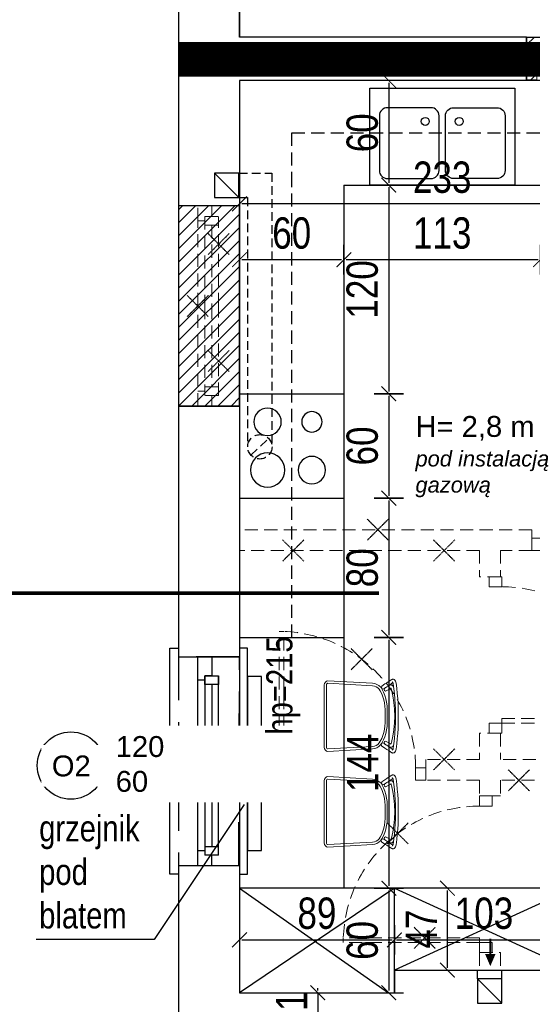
# Model space of a CAD drawing. Header units: millimetres. Extents: x -5941 to 19721, y -9230 to 6433.
# Tile 88 of 204: x 5061 to 5355, y -3737 to -3171. Entities that reach past the tile are written whole.
import ezdxf

# ---------------------------------------------------------------- set-up
doc = ezdxf.new("R2010")
doc.units = ezdxf.units.MM
doc.linetypes.add('DASHED', pattern=[0.75, 0.5, -0.25])
doc.linetypes.add('HIDDEN', pattern=[0.375, 0.25, -0.125])
for name, color, linetype in [('A-KK-ODDYMIANIE', 11, 'Continuous'), ('A_drzwi', 3, 'Continuous'), ('A_hatch', 8, 'Continuous'), ('A_likkwidacja', 8, 'HIDDEN'), ('A_meble', 6, 'Continuous'), ('A_meble kuchnia lazienka', 6, 'Continuous'), ('A_okno', 3, 'Continuous'), ('A_opis pom', 1, 'Continuous'), ('A_SC_MUROWANA_DZIAŁOWA', 42, 'Continuous'), ('A_scianazew', 42, 'Continuous'), ('a_sciany nowe', 2, 'Continuous'), ('A_SUFITY OPIS', 1, 'Continuous'), ('A_wymiary', 55, 'Continuous'), ('IS- GRZEJNIKI', 30, 'Continuous')]:
    doc.layers.add(name, color=color, linetype=linetype)
doc.layers.add('A-wentyl', color=1, linetype='Continuous', lineweight=30)
doc.layers.add('A_WYMIAR_ZEW', color=55, linetype='Continuous', lineweight=15)
doc.layers.add('A_POWIERZCHNIE', color=13, linetype='Continuous', plot=False)
doc.styles.add('ARIAL', font='arial.ttf', dxfattribs={"width": 0.8})
doc.styles.get("Standard").update_dxf_attribs({"font": 'arial.ttf'})
doc.dimstyles.new('100', dxfattribs={"dimscale": 100, "dimtxt": 0.18, "dimasz": 0.013, "dimexe": 0.2, "dimexo": 0, "dimgap": 0.06, "dimtad": 1, "dimdec": 1, "dimrnd": 0.5, "dimzin": 12, "dimdsep": 46, "dimtxsty": 'ARIAL', "dimblk": 'wymiar', "dimcen": 0, "dimdle": 0.2, "dimse1": 1, "dimse2": 1, "dimclrd": 256, "dimclre": 40, "dimclrt": 3, "dimaunit": 1, "dimadec": 0, "dimazin": 0, "dimtfac": 0.4, "dimtdec": 1, "dimtix": 1, "dimtmove": 2, "dimatfit": 3, "dimldrblk": 'wymiar', "dimfxl": 0, "dimtvp": 0.88, "dimtolj": 1, "dimtzin": 12, "dimarcsym": 0})
pattern_1 = [(45, (-147.358, -25.2853), (-3.761808, 3.761808), [])]

# ---------------------------------------------------------------- blocks, each defined once
blk = doc.blocks.new('wymiar')
at = {"color": 0, "ltscale": 100}
blk.add_line((0, -6.5), (0, 6.5), dxfattribs=at)
at = {"color": 0, "ltscale": 100, "const_width": 0.5}
blk.add_lwpolyline([(-3.25, -3.25), (3.25, 3.25)], dxfattribs=at)
blk = doc.blocks.new('*D124')
at = {"layer": 'A_wymiary', "lineweight": -2}
blk.add_line((5418.73, -3276.89), (5188.33, -3276.89), dxfattribs=at)
at = {"layer": 'Defpoints', "color": 0}
for p in [(5187.03, -3242.09), (5420.03, -3257.59), (5187.03, -3276.89)]:
    blk.add_point(p, dxfattribs=at)
at = {"layer": 'A_wymiary', "lineweight": -2, "xscale": 1.3, "yscale": 1.3, "zscale": 1.3, "rotation": 180}
blk.add_blockref('wymiar', (5187.03, -3276.89), dxfattribs=at)
at = {"layer": 'A_wymiary', "lineweight": -2, "xscale": 1.3, "yscale": 1.3, "zscale": 1.3}
blk.add_blockref('wymiar', (5420.03, -3276.89), dxfattribs=at)
at = {"layer": 'A_wymiary', "color": 3, "insert": (5303.53, -3261.69), "char_height": 18, "attachment_point": 5, "style": 'ARIAL'}
blk.add_mtext('\\A1;233', dxfattribs=at)
blk = doc.blocks.new('*D129')
at = {"layer": 'A_wymiary', "lineweight": -2}
for p, q in [((5387.4, -3179.79), (5387.4, -3178.49)), ((5387.4, -3181.09), (5387.4, -3206.09)), ((5387.4, -3207.39), (5387.4, -3208.69))]:
    blk.add_line(p, q, dxfattribs=at)
at = {"layer": 'Defpoints', "color": 0}
for p in [(5269.53, -3181.09), (5269.53, -3206.09), (5387.4, -3206.09)]:
    blk.add_point(p, dxfattribs=at)
at = {"layer": 'A_wymiary', "lineweight": -2, "xscale": 1.3, "yscale": 1.3, "zscale": 1.3}
for p, rotation in [((5387.4, -3181.09), 270), ((5387.4, -3206.09), 90)]:
    blk.add_blockref('wymiar', p, dxfattribs=dict(at, rotation=rotation))
at = {"layer": 'A_wymiary', "color": 3, "insert": (5372.21, -3193.59), "char_height": 18, "attachment_point": 5, "rotation": 90, "style": 'ARIAL'}
blk.add_mtext('\\A1;25', dxfattribs=at)
blk = doc.blocks.new('*D130')
at = {"layer": 'A_wymiary', "lineweight": -2}
blk.add_line((5387.4, -3207.39), (5387.4, -3728.79), dxfattribs=at)
at = {"layer": 'Defpoints', "color": 0}
for p in [(5269.53, -3206.09), (5387.4, -3730.09), (5394.06, -3730.09)]:
    blk.add_point(p, dxfattribs=at)
at = {"layer": 'A_wymiary', "lineweight": -2, "xscale": 1.3, "yscale": 1.3, "zscale": 1.3}
for p, rotation in [((5387.4, -3206.09), 90), ((5387.4, -3730.09), 270)]:
    blk.add_blockref('wymiar', p, dxfattribs=dict(at, rotation=rotation))
at = {"layer": 'A_wymiary', "color": 3, "insert": (5372.21, -3468.09), "char_height": 18, "attachment_point": 5, "rotation": 90, "style": 'ARIAL'}
blk.add_mtext('\\A1;524', dxfattribs=at)
blk = doc.blocks.new('*D131')
at = {"layer": 'A_wymiary', "lineweight": -2}
for p, q in [((5231.96, -3728.79), (5231.96, -3727.49)), ((5231.96, -3730.09), (5231.96, -3751.09)), ((5231.96, -3752.39), (5231.96, -3753.69))]:
    blk.add_line(p, q, dxfattribs=at)
at = {"layer": 'Defpoints', "color": 0}
for p in [(5231.53, -3730.09), (5231.96, -3751.09), (5231.96, -3751.09)]:
    blk.add_point(p, dxfattribs=at)
at = {"layer": 'A_wymiary', "lineweight": -2, "xscale": 1.3, "yscale": 1.3, "zscale": 1.3}
for p, rotation in [((5231.96, -3730.09), 270), ((5231.96, -3751.09), 90)]:
    blk.add_blockref('wymiar', p, dxfattribs=dict(at, rotation=rotation))
at = {"layer": 'A_wymiary', "color": 3, "insert": (5216.92, -3740.59), "char_height": 18, "attachment_point": 5, "rotation": 90, "style": 'ARIAL'}
blk.add_mtext('\\A1;21', dxfattribs=at)
blk = doc.blocks.new('KUCHENKA')
at = {"layer": 'A_meble'}
for p, q in [((0, 0), (0, -60)), ((0, 0), (60, 0)), ((60, 0), (60, -60)), ((0, -60), (60, -60))]:
    blk.add_line(p, q, dxfattribs=at)
for centre, radius in [((16.15, -16.15), 7.87), ((43.85, -16.15), 9.87), ((43.85, -41.6), 7.87), ((16.15, -41.6), 5.87)]:
    blk.add_circle(centre, radius, dxfattribs=at)
blk = doc.blocks.new('krzeslo')
at = {"layer": 'A_meble', "lineweight": 5}
for p, q in [((75182.58, 1589.72), (75184, 1590.65)), ((75184.12, 1590.74), (75184, 1590.65)), ((75184.12, 1590.74), (75184.37, 1590.82)), ((75184.65, 1590.89), (75184.37, 1590.82)), ((75184.65, 1590.89), (75184.95, 1590.8)), ((75184.95, 1590.8), (75185.24, 1590.7)), ((75185.24, 1590.7), (75185.66, 1590.31)), ((75147.69, 1588.56), (75147.54, 1587.72)), ((75147.54, 1587.72), (75147.54, 1554.06)), ((75148.11, 1589.28), (75147.69, 1588.56)), ((75148.75, 1589.76), (75148.11, 1589.28)), ((75148.72, 1587.72), (75148.78, 1588.06)), ((75148.72, 1554.06), (75148.72, 1587.72)), ((75149.51, 1589.93), (75148.75, 1589.76)), ((75148.78, 1588.06), (75148.95, 1588.34)), ((75148.95, 1588.34), (75149.2, 1588.54)), ((75149.2, 1588.54), (75149.51, 1588.6)), ((75173.64, 1588.6), (75149.51, 1589.93)), ((75149.51, 1588.6), (75173.58, 1587.28)), ((75173.58, 1587.28), (75174.58, 1587.11)), ((75174.81, 1588.41), (75173.64, 1588.6)), ((75174.58, 1587.11), (75175.53, 1586.73)), ((75175.93, 1587.99), (75174.81, 1588.41)), ((75175.53, 1586.73), (75176.39, 1586.15)), ((75176.95, 1587.33), (75175.93, 1587.99)), ((75176.39, 1586.15), (75177.14, 1585.4)), ((75177.85, 1586.48), (75176.95, 1587.33)), ((75177.14, 1585.4), (75177.76, 1584.51)), ((75178.64, 1585.46), (75177.85, 1586.48)), ((75178.45, 1587.01), (75180.3, 1588.27)), ((75179.48, 1583.79), (75178.64, 1585.46)), ((75180.17, 1585.95), (75179.71, 1585.57)), ((75180.68, 1586.28), (75180.28, 1586.03)), ((75180.3, 1588.27), (75181.3, 1588.89)), ((75180.68, 1586.28), (75180.75, 1586.33)), ((75180.75, 1586.33), (75181.37, 1586.66)), ((75181.3, 1588.89), (75182.58, 1589.72)), ((75181.37, 1586.66), (75182.12, 1587.07)), ((75181.91, 1586.96), (75182.26, 1587.24)), ((75182.06, 1585.07), (75182.82, 1585.49)), ((75182.12, 1587.07), (75183.1, 1587.62)), ((75182.26, 1587.24), (75183.46, 1588.16)), ((75182.82, 1585.49), (75183.53, 1585.9)), ((75183.1, 1587.62), (75183.63, 1587.72)), ((75183.3, 1586.02), (75183.46, 1585.97)), ((75183.46, 1588.16), (75184.55, 1588.98)), ((75183.46, 1585.97), (75183.5, 1585.93)), ((75183.5, 1585.93), (75183.59, 1585.81)), ((75183.59, 1585.81), (75183.71, 1585.53)), ((75183.9, 1587.64), (75183.63, 1587.72)), ((75183.71, 1585.53), (75183.85, 1585.15)), ((75183.9, 1587.64), (75184.17, 1587.56)), ((75184.17, 1587.56), (75184.59, 1587.22)), ((75184.25, 1589.37), (75184.46, 1589.15)), ((75184.46, 1589.15), (75184.55, 1588.99)), ((75184.55, 1588.99), (75184.67, 1588.68)), ((75184.59, 1587.22), (75184.93, 1586.76)), ((75184.67, 1588.68), (75184.78, 1588.28)), ((75184.78, 1588.28), (75185.11, 1585.67)), ((75184.93, 1586.76), (75184.99, 1586.62)), ((75185.11, 1585.67), (75185.41, 1582.95)), ((75185.66, 1590.31), (75185.94, 1589.83)), ((75185.94, 1589.83), (75186.15, 1589.29)), ((75186.15, 1589.29), (75186.32, 1588.67)), ((75186.32, 1588.67), (75186.67, 1585.9)), ((75186.67, 1585.9), (75186.97, 1583.14)), ((75177.76, 1584.51), (75178.53, 1582.98)), ((75178.53, 1582.98), (75179.16, 1581.37)), ((75179.16, 1581.37), (75179.67, 1579.71)), ((75180.22, 1582.05), (75179.48, 1583.79)), ((75180.8, 1580.23), (75180.22, 1582.05)), ((75180.65, 1584.38), (75181.41, 1584.72)), ((75181.22, 1578.35), (75180.8, 1580.23)), ((75181.41, 1584.72), (75182.06, 1585.07)), ((75183.85, 1585.15), (75184.61, 1581.81)), ((75184.61, 1581.81), (75185.19, 1578.26)), ((75185.41, 1582.95), (75185.64, 1580.19)), ((75185.64, 1580.19), (75185.82, 1577.4)), ((75186.97, 1583.14), (75187.21, 1580.34)), ((75187.21, 1580.34), (75187.39, 1577.5)), ((75179.67, 1579.71), (75180.04, 1578)), ((75180.04, 1578), (75180.28, 1576.26)), ((75180.28, 1576.26), (75180.37, 1574.51)), ((75181.47, 1576.44), (75181.22, 1578.35)), ((75181.55, 1574.51), (75181.47, 1576.44)), ((75185.19, 1578.26), (75185.53, 1574.61)), ((75185.82, 1577.4), (75185.92, 1574.59)), ((75187.39, 1577.5), (75187.5, 1574.64)), ((75180.37, 1574.51), (75180.37, 1567.27)), ((75181.55, 1567.27), (75181.55, 1574.51)), ((75185.53, 1574.61), (75185.62, 1570.89)), ((75185.53, 1567.17), (75185.62, 1570.89)), ((75185.92, 1574.59), (75185.96, 1571.77)), ((75185.92, 1567.18), (75185.96, 1570.01)), ((75185.96, 1571.77), (75185.96, 1570.01)), ((75187.5, 1574.64), (75187.53, 1571.78)), ((75187.5, 1567.13), (75187.53, 1570)), ((75187.53, 1571.78), (75187.53, 1570)), ((75180.28, 1565.51), (75180.04, 1563.77)), ((75180.37, 1567.27), (75180.28, 1565.51)), ((75181.22, 1563.42), (75181.47, 1565.34)), ((75181.47, 1565.34), (75181.55, 1567.27)), ((75185.19, 1563.51), (75185.53, 1567.17)), ((75185.64, 1561.58), (75185.82, 1564.37)), ((75185.82, 1564.37), (75185.92, 1567.18)), ((75187.21, 1561.44), (75187.39, 1564.27)), ((75187.39, 1564.27), (75187.5, 1567.13)), ((75178.53, 1558.8), (75177.76, 1557.27)), ((75179.16, 1560.4), (75178.53, 1558.8)), ((75179.67, 1562.07), (75179.16, 1560.4)), ((75179.48, 1557.98), (75180.22, 1559.73)), ((75180.04, 1563.77), (75179.67, 1562.07)), ((75180.22, 1559.73), (75180.8, 1561.55)), ((75180.8, 1561.55), (75181.22, 1563.42)), ((75183.85, 1556.62), (75184.61, 1559.97)), ((75184.61, 1559.97), (75185.19, 1563.51)), ((75185.11, 1556.11), (75185.41, 1558.83)), ((75185.41, 1558.83), (75185.64, 1561.58)), ((75186.97, 1558.63), (75187.21, 1561.44)), ((75147.54, 1554.06), (75147.69, 1553.21)), ((75148.78, 1553.72), (75148.72, 1554.06)), ((75148.95, 1553.43), (75148.78, 1553.72)), ((75149.2, 1553.24), (75148.95, 1553.43)), ((75173.58, 1554.5), (75149.51, 1553.17)), ((75174.58, 1554.66), (75173.58, 1554.5)), ((75175.53, 1555.04), (75174.58, 1554.66)), ((75174.81, 1553.36), (75175.93, 1553.79)), ((75176.39, 1555.62), (75175.53, 1555.04)), ((75175.93, 1553.79), (75176.95, 1554.44)), ((75177.14, 1556.38), (75176.39, 1555.62)), ((75176.95, 1554.44), (75178.25, 1555.39)), ((75177.76, 1557.27), (75177.14, 1556.38)), ((75179.48, 1557.98), (75178.25, 1555.39)), ((75178.64, 1554.63), (75180.3, 1553.51)), ((75180.17, 1555.82), (75179.74, 1556.2)), ((75180.68, 1555.49), (75180.28, 1555.74)), ((75180.3, 1553.51), (75181.3, 1552.88)), ((75180.65, 1557.39), (75181.41, 1557.06)), ((75180.68, 1555.49), (75180.75, 1555.45)), ((75180.75, 1555.45), (75181.37, 1555.12)), ((75181.37, 1555.12), (75182.12, 1554.7)), ((75181.41, 1557.06), (75182.06, 1556.71)), ((75181.91, 1554.82), (75182.26, 1554.54)), ((75182.06, 1556.71), (75182.82, 1556.29)), ((75182.12, 1554.7), (75183.1, 1554.15)), ((75182.26, 1554.54), (75183.46, 1553.61)), ((75182.82, 1556.29), (75183.53, 1555.88)), ((75183.1, 1554.15), (75183.63, 1554.05)), ((75183.3, 1555.75), (75183.46, 1555.81)), ((75183.46, 1555.81), (75183.5, 1555.84)), ((75183.46, 1553.61), (75184.55, 1552.79)), ((75183.5, 1555.84), (75183.59, 1555.97)), ((75183.59, 1555.97), (75183.71, 1556.24)), ((75183.9, 1554.13), (75183.63, 1554.05)), ((75183.71, 1556.24), (75183.85, 1556.62)), ((75183.9, 1554.13), (75184.17, 1554.22)), ((75184.17, 1554.22), (75184.59, 1554.55)), ((75184.59, 1554.55), (75184.93, 1555.01)), ((75184.67, 1553.1), (75184.78, 1553.49)), ((75184.78, 1553.49), (75185.11, 1556.11)), ((75184.93, 1555.01), (75184.99, 1555.16)), ((75186.32, 1553.11), (75186.67, 1555.87)), ((75186.67, 1555.87), (75186.97, 1558.63)), ((75147.69, 1553.21), (75148.11, 1552.49)), ((75148.11, 1552.49), (75148.75, 1552.01)), ((75148.75, 1552.01), (75149.51, 1551.84)), ((75149.51, 1553.17), (75149.2, 1553.24)), ((75149.51, 1551.84), (75173.64, 1553.17)), ((75173.64, 1553.17), (75174.81, 1553.36)), ((75181.3, 1552.88), (75182.58, 1552.05)), ((75182.58, 1552.05), (75184, 1551.12)), ((75184.12, 1551.03), (75184, 1551.12)), ((75184.12, 1551.03), (75184.37, 1550.95)), ((75184.25, 1552.41), (75184.46, 1552.62)), ((75184.65, 1550.89), (75184.37, 1550.95)), ((75184.46, 1552.62), (75184.55, 1552.78)), ((75184.55, 1552.78), (75184.67, 1553.1)), ((75184.65, 1550.89), (75184.98, 1550.98)), ((75185.24, 1551.08), (75184.98, 1550.98)), ((75185.24, 1551.08), (75185.66, 1551.47)), ((75185.66, 1551.47), (75185.94, 1551.95)), ((75185.94, 1551.95), (75186.15, 1552.49)), ((75186.15, 1552.49), (75186.32, 1553.11))]:
    blk.add_line(p, q, dxfattribs=at)
for points in [[(75178.45, 1587.01), (75178.28, 1586.07), (75178.87, 1585.39), (75179.71, 1585.57)], [(75180.28, 1586.03), (75179.86, 1585.43), (75180.03, 1584.69), (75180.65, 1584.38)], [(75179.74, 1556.2), (75178.9, 1556.27), (75178.38, 1555.53), (75178.64, 1554.63)], [(75180.65, 1557.39), (75180.03, 1557.08), (75179.86, 1556.35), (75180.28, 1555.74)]]:
    blk.add_lwpolyline(points, dxfattribs=at)
blk = doc.blocks.new('*D142')
at = {"layer": 'A_wymiary', "lineweight": -2}
blk.add_line((5188.33, -3308.94), (5245.73, -3308.94), dxfattribs=at)
at = {"layer": 'Defpoints', "color": 0}
for p in [(5247.03, -3308.94), (5187.03, -3314.87), (5247.03, -3314.87)]:
    blk.add_point(p, dxfattribs=at)
at = {"layer": 'A_wymiary', "lineweight": -2, "xscale": 1.3, "yscale": 1.3, "zscale": 1.3, "rotation": 180}
blk.add_blockref('wymiar', (5187.03, -3308.94), dxfattribs=at)
at = {"layer": 'A_wymiary', "lineweight": -2, "xscale": 1.3, "yscale": 1.3, "zscale": 1.3}
blk.add_blockref('wymiar', (5247.03, -3308.94), dxfattribs=at)
at = {"layer": 'A_wymiary', "color": 3, "insert": (5217.03, -3293.75), "char_height": 18, "attachment_point": 5, "style": 'ARIAL'}
blk.add_mtext('\\A1;60', dxfattribs=at)
blk = doc.blocks.new('*D143')
at = {"layer": 'A_wymiary', "lineweight": -2}
blk.add_line((5248.33, -3308.94), (5358.73, -3308.94), dxfattribs=at)
at = {"layer": 'Defpoints', "color": 0}
for p in [(5360.03, -3308.94), (5247.03, -3314.87), (5360.03, -3339.3)]:
    blk.add_point(p, dxfattribs=at)
at = {"layer": 'A_wymiary', "lineweight": -2, "xscale": 1.3, "yscale": 1.3, "zscale": 1.3, "rotation": 180}
blk.add_blockref('wymiar', (5247.03, -3308.94), dxfattribs=at)
at = {"layer": 'A_wymiary', "lineweight": -2, "xscale": 1.3, "yscale": 1.3, "zscale": 1.3}
blk.add_blockref('wymiar', (5360.03, -3308.94), dxfattribs=at)
at = {"layer": 'A_wymiary', "color": 3, "insert": (5303.53, -3293.75), "char_height": 18, "attachment_point": 5, "style": 'ARIAL'}
blk.add_mtext('\\A1;113', dxfattribs=at)
blk = doc.blocks.new('*D145')
at = {"layer": 'A_wymiary', "lineweight": -2}
blk.add_line((5272.83, -3207.39), (5272.83, -3264.79), dxfattribs=at)
at = {"layer": 'Defpoints', "color": 0}
for p in [(5251.51, -3206.09), (5251.51, -3266.09), (5272.83, -3266.09)]:
    blk.add_point(p, dxfattribs=at)
at = {"layer": 'A_wymiary', "lineweight": -2, "xscale": 1.3, "yscale": 1.3, "zscale": 1.3}
for p, rotation in [((5272.83, -3206.09), 90), ((5272.83, -3266.09), 270)]:
    blk.add_blockref('wymiar', p, dxfattribs=dict(at, rotation=rotation))
at = {"layer": 'A_wymiary', "color": 3, "insert": (5257.64, -3236.09), "char_height": 18, "attachment_point": 5, "rotation": 90, "style": 'ARIAL'}
blk.add_mtext('\\A1;60', dxfattribs=at)
blk = doc.blocks.new('*D146')
at = {"layer": 'A_wymiary', "lineweight": -2}
blk.add_line((5272.83, -3267.39), (5272.83, -3384.68), dxfattribs=at)
at = {"layer": 'Defpoints', "color": 0}
for p in [(5251.51, -3266.09), (5233.21, -3385.98), (5272.83, -3385.98)]:
    blk.add_point(p, dxfattribs=at)
at = {"layer": 'A_wymiary', "lineweight": -2, "xscale": 1.3, "yscale": 1.3, "zscale": 1.3}
for p, rotation in [((5272.83, -3266.09), 90), ((5272.83, -3385.98), 270)]:
    blk.add_blockref('wymiar', p, dxfattribs=dict(at, rotation=rotation))
at = {"layer": 'A_wymiary', "color": 3, "insert": (5257.64, -3326.04), "char_height": 18, "attachment_point": 5, "rotation": 90, "style": 'ARIAL'}
blk.add_mtext('\\A1;120', dxfattribs=at)
blk = doc.blocks.new('*D147')
at = {"layer": 'A_wymiary', "lineweight": -2}
blk.add_line((5272.83, -3387.28), (5272.83, -3444.68), dxfattribs=at)
at = {"layer": 'Defpoints', "color": 0}
for p in [(5233.21, -3385.98), (5231.59, -3445.98), (5272.83, -3445.98)]:
    blk.add_point(p, dxfattribs=at)
at = {"layer": 'A_wymiary', "lineweight": -2, "xscale": 1.3, "yscale": 1.3, "zscale": 1.3}
for p, rotation in [((5272.83, -3385.98), 90), ((5272.83, -3445.98), 270)]:
    blk.add_blockref('wymiar', p, dxfattribs=dict(at, rotation=rotation))
at = {"layer": 'A_wymiary', "color": 3, "insert": (5257.64, -3415.98), "char_height": 18, "attachment_point": 5, "rotation": 90, "style": 'ARIAL'}
blk.add_mtext('\\A1;60', dxfattribs=at)
blk = doc.blocks.new('*D148')
at = {"layer": 'A_wymiary', "lineweight": -2}
blk.add_line((5272.83, -3447.28), (5272.83, -3524.69), dxfattribs=at)
at = {"layer": 'Defpoints', "color": 0}
for p in [(5231.59, -3445.98), (5247.03, -3525.99), (5272.83, -3525.99)]:
    blk.add_point(p, dxfattribs=at)
at = {"layer": 'A_wymiary', "lineweight": -2, "xscale": 1.3, "yscale": 1.3, "zscale": 1.3}
for p, rotation in [((5272.83, -3445.98), 90), ((5272.83, -3525.99), 270)]:
    blk.add_blockref('wymiar', p, dxfattribs=dict(at, rotation=rotation))
at = {"layer": 'A_wymiary', "color": 3, "insert": (5257.64, -3485.98), "char_height": 18, "attachment_point": 5, "rotation": 90, "style": 'ARIAL'}
blk.add_mtext('\\A1;80', dxfattribs=at)
blk = doc.blocks.new('*D149')
at = {"layer": 'A_wymiary', "lineweight": -2}
blk.add_line((5272.83, -3527.29), (5272.83, -3668.79), dxfattribs=at)
at = {"layer": 'Defpoints', "color": 0}
for p in [(5247.03, -3525.99), (5219.38, -3670.09), (5272.83, -3670.09)]:
    blk.add_point(p, dxfattribs=at)
at = {"layer": 'A_wymiary', "lineweight": -2, "xscale": 1.3, "yscale": 1.3, "zscale": 1.3}
for p, rotation in [((5272.83, -3525.99), 90), ((5272.83, -3670.09), 270)]:
    blk.add_blockref('wymiar', p, dxfattribs=dict(at, rotation=rotation))
at = {"layer": 'A_wymiary', "color": 3, "insert": (5257.8, -3598.04), "char_height": 18, "attachment_point": 5, "rotation": 90, "style": 'ARIAL'}
blk.add_mtext('\\A1;144', dxfattribs=at)
blk = doc.blocks.new('*D150')
at = {"layer": 'A_wymiary', "lineweight": -2}
blk.add_line((5272.83, -3671.39), (5272.83, -3728.79), dxfattribs=at)
at = {"layer": 'Defpoints', "color": 0}
for p in [(5219.38, -3670.09), (5240.41, -3730.09), (5272.83, -3730.09)]:
    blk.add_point(p, dxfattribs=at)
at = {"layer": 'A_wymiary', "lineweight": -2, "xscale": 1.3, "yscale": 1.3, "zscale": 1.3}
for p, rotation in [((5272.83, -3670.09), 90), ((5272.83, -3730.09), 270)]:
    blk.add_blockref('wymiar', p, dxfattribs=dict(at, rotation=rotation))
at = {"layer": 'A_wymiary', "color": 3, "insert": (5257.64, -3700.09), "char_height": 18, "attachment_point": 5, "rotation": 90, "style": 'ARIAL'}
blk.add_mtext('\\A1;60', dxfattribs=at)
blk = doc.blocks.new('*D151')
at = {"layer": 'A_wymiary', "lineweight": -2}
blk.add_line((5306.53, -3715.79), (5306.53, -3671.39), dxfattribs=at)
at = {"layer": 'Defpoints', "color": 0}
for p in [(5289.47, -3670.09), (5306.53, -3670.09), (5294.02, -3717.09)]:
    blk.add_point(p, dxfattribs=at)
at = {"layer": 'A_wymiary', "lineweight": -2, "xscale": 1.3, "yscale": 1.3, "zscale": 1.3}
for p, rotation in [((5306.53, -3670.09), 90), ((5306.53, -3717.09), 270)]:
    blk.add_blockref('wymiar', p, dxfattribs=dict(at, rotation=rotation))
at = {"layer": 'A_wymiary', "color": 3, "insert": (5291.53, -3693.59), "char_height": 18, "attachment_point": 5, "rotation": 90, "style": 'ARIAL'}
blk.add_mtext('\\A1;47', dxfattribs=at)
blk = doc.blocks.new('*D152')
at = {"layer": 'A_wymiary', "lineweight": -2}
blk.add_line((5188.33, -3699.75), (5274.73, -3699.75), dxfattribs=at)
at = {"layer": 'Defpoints', "color": 0}
for p in [(5187.03, -3684.74), (5276.03, -3684.74), (5276.03, -3699.75)]:
    blk.add_point(p, dxfattribs=at)
at = {"layer": 'A_wymiary', "lineweight": -2, "xscale": 1.3, "yscale": 1.3, "zscale": 1.3, "rotation": 180}
blk.add_blockref('wymiar', (5187.03, -3699.75), dxfattribs=at)
at = {"layer": 'A_wymiary', "lineweight": -2, "xscale": 1.3, "yscale": 1.3, "zscale": 1.3}
blk.add_blockref('wymiar', (5276.03, -3699.75), dxfattribs=at)
at = {"layer": 'A_wymiary', "color": 3, "insert": (5231.53, -3684.56), "char_height": 18, "attachment_point": 5, "style": 'ARIAL'}
blk.add_mtext('\\A1;89', dxfattribs=at)
blk = doc.blocks.new('*D153')
at = {"layer": 'A_wymiary', "lineweight": -2}
blk.add_line((5277.33, -3699.75), (5377.73, -3699.75), dxfattribs=at)
at = {"layer": 'Defpoints', "color": 0}
for p in [(5276.03, -3684.74), (5379.03, -3685.21), (5379.03, -3699.75)]:
    blk.add_point(p, dxfattribs=at)
at = {"layer": 'A_wymiary', "lineweight": -2, "xscale": 1.3, "yscale": 1.3, "zscale": 1.3, "rotation": 180}
blk.add_blockref('wymiar', (5276.03, -3699.75), dxfattribs=at)
at = {"layer": 'A_wymiary', "lineweight": -2, "xscale": 1.3, "yscale": 1.3, "zscale": 1.3}
blk.add_blockref('wymiar', (5379.03, -3699.75), dxfattribs=at)
at = {"layer": 'A_wymiary', "color": 3, "insert": (5327.53, -3684.56), "char_height": 18, "attachment_point": 5, "style": 'ARIAL'}
blk.add_mtext('\\A1;103', dxfattribs=at)
blk = doc.blocks.new('*D207')
at = {"layer": 'A_WYMIAR_ZEW', "lineweight": -2}
blk.add_line((4820.26, -3096.39), (4820.26, -3535.79), dxfattribs=at)
at = {"layer": 'Defpoints', "color": 0}
for p in [(5171.03, -3095.09), (4820.26, -3537.09), (5171.03, -3537.09)]:
    blk.add_point(p, dxfattribs=at)
at = {"layer": 'A_WYMIAR_ZEW', "lineweight": -2, "xscale": 1.3, "yscale": 1.3, "zscale": 1.3}
for p, rotation in [((4820.26, -3095.09), 90), ((4820.26, -3537.09), 270)]:
    blk.add_blockref('wymiar', p, dxfattribs=dict(at, rotation=rotation))
at = {"layer": 'A_WYMIAR_ZEW', "color": 3, "insert": (4805.23, -3316.09), "char_height": 18, "attachment_point": 5, "rotation": 90, "style": 'ARIAL'}
blk.add_mtext('\\A1;442', dxfattribs=at)
blk = doc.blocks.new('*D208')
at = {"layer": 'A_WYMIAR_ZEW', "lineweight": -2}
blk.add_line((4820.26, -3538.39), (4820.26, -3655.79), dxfattribs=at)
at = {"layer": 'Defpoints', "color": 0}
for p in [(5171.03, -3537.09), (4820.26, -3657.09), (5171.03, -3657.09)]:
    blk.add_point(p, dxfattribs=at)
at = {"layer": 'A_WYMIAR_ZEW', "lineweight": -2, "xscale": 1.3, "yscale": 1.3, "zscale": 1.3}
for p, rotation in [((4820.26, -3537.09), 90), ((4820.26, -3657.09), 270)]:
    blk.add_blockref('wymiar', p, dxfattribs=dict(at, rotation=rotation))
at = {"layer": 'A_WYMIAR_ZEW', "color": 3, "insert": (4805.07, -3597.09), "char_height": 18, "attachment_point": 5, "rotation": 90, "style": 'ARIAL'}
blk.add_mtext('\\A1;120', dxfattribs=at)
blk = doc.blocks.new('*D209')
at = {"layer": 'A_WYMIAR_ZEW', "lineweight": -2}
blk.add_line((4820.26, -3658.39), (4820.26, -3820.79), dxfattribs=at)
at = {"layer": 'Defpoints', "color": 0}
for p in [(5171.03, -3657.09), (4820.26, -3822.09), (5171.03, -3822.09)]:
    blk.add_point(p, dxfattribs=at)
at = {"layer": 'A_WYMIAR_ZEW', "lineweight": -2, "xscale": 1.3, "yscale": 1.3, "zscale": 1.3}
for p, rotation in [((4820.26, -3657.09), 90), ((4820.26, -3822.09), 270)]:
    blk.add_blockref('wymiar', p, dxfattribs=dict(at, rotation=rotation))
at = {"layer": 'A_WYMIAR_ZEW', "color": 3, "insert": (4805.07, -3739.59), "char_height": 18, "attachment_point": 5, "rotation": 90, "style": 'ARIAL'}
blk.add_mtext('\\A1;165', dxfattribs=at)
blk = doc.blocks.new('*D215')
at = {"layer": 'A_WYMIAR_ZEW', "lineweight": -2}
blk.add_line((4776.74, -4077.79), (4776.74, -3182.39), dxfattribs=at)
at = {"layer": 'Defpoints', "color": 0}
for p in [(4776.74, -3181.09), (5187.03, -3181.09), (5210.66, -4079.09)]:
    blk.add_point(p, dxfattribs=at)
at = {"layer": 'A_WYMIAR_ZEW', "lineweight": -2, "xscale": 1.3, "yscale": 1.3, "zscale": 1.3}
for p, rotation in [((4776.74, -3181.09), 90), ((4776.74, -4079.09), 270)]:
    blk.add_blockref('wymiar', p, dxfattribs=dict(at, rotation=rotation))
at = {"layer": 'A_WYMIAR_ZEW', "color": 3, "insert": (4761.55, -3630.09), "char_height": 18, "attachment_point": 5, "rotation": 90, "style": 'ARIAL'}
blk.add_mtext('\\A1;898', dxfattribs=at)
blk = doc.blocks.new('*D216')
at = {"layer": 'A_WYMIAR_ZEW', "lineweight": -2}
blk.add_line((4776.74, -3179.79), (4776.74, -2552.39), dxfattribs=at)
at = {"layer": 'Defpoints', "color": 0}
for p in [(4776.74, -2551.09), (5219.53, -2551.09), (5187.03, -3181.09)]:
    blk.add_point(p, dxfattribs=at)
at = {"layer": 'A_WYMIAR_ZEW', "lineweight": -2, "xscale": 1.3, "yscale": 1.3, "zscale": 1.3}
for p, rotation in [((4776.74, -2551.09), 90), ((4776.74, -3181.09), 270)]:
    blk.add_blockref('wymiar', p, dxfattribs=dict(at, rotation=rotation))
at = {"layer": 'A_WYMIAR_ZEW', "color": 3, "insert": (4761.54, -2866.09), "char_height": 18, "attachment_point": 5, "rotation": 90, "style": 'ARIAL'}
blk.add_mtext('\\A1;630', dxfattribs=at)
blk = doc.blocks.new('*D217')
at = {"layer": 'A_WYMIAR_ZEW', "lineweight": -2}
blk.add_line((4725.66, -2552.39), (4725.66, -4199.79), dxfattribs=at)
at = {"layer": 'Defpoints', "color": 0}
for p in [(5152.03, -2551.09), (4725.66, -4201.09), (5152.03, -4201.09)]:
    blk.add_point(p, dxfattribs=at)
at = {"layer": 'A_WYMIAR_ZEW', "lineweight": -2, "xscale": 1.3, "yscale": 1.3, "zscale": 1.3}
for p, rotation in [((4725.66, -2551.09), 90), ((4725.66, -4201.09), 270)]:
    blk.add_blockref('wymiar', p, dxfattribs=dict(at, rotation=rotation))
at = {"layer": 'A_WYMIAR_ZEW', "color": 3, "insert": (4710.47, -3376.09), "char_height": 18, "attachment_point": 5, "rotation": 90, "style": 'ARIAL'}
blk.add_mtext('\\A1;1650', dxfattribs=at)

msp = doc.modelspace()

# ---------------------------------------------------------------- hatches: boundary and pattern name
at = {"layer": 'A_hatch'}
h = msp.add_hatch(dxfattribs=at)
h.set_pattern_fill('COMMON_BRICK', color=256, scale=2)
h.set_pattern_definition(pattern_1)
h.paths.add_polyline_path([(5187.033, -3954.089), (5187.033, -3942.089), (5277.033, -3942.089), (5277.033, -3867.089), (5469.032, -3867.089), (5469.032, -3879.089), (5289.033, -3879.089), (5289.033, -3954.089)])
h.paths.add_polyline_path([(5420.032, -3206.085), (5420.032, -3443.085), (5469.032, -3443.085), (5469.032, -3506.085), (5481.032, -3506.085), (5481.032, -3443.085), (5496.032, -3443.085), (5496.032, -3431.085), (5432.032, -3431.085), (5432.032, -3309.085), (5432.032, -3206.085)])
h.paths.add_polyline_path([(5352.032, -3181.085), (5352.032, -3206.085), (5442.032, -3206.085), (5442.032, -3181.085)])
h.paths.add_polyline_path([(5596.032, -3443.085), (5596.032, -3431.085), (5632.032, -3431.085), (5632.032, -3443.085)])
h = msp.add_hatch(dxfattribs=at)
h.set_pattern_fill('COMMON_BRICK', color=256, scale=2)
h.set_pattern_definition(pattern_1)
h.paths.add_polyline_path([(5152.032, -3278.082), (5152.032, -3393.082), (5187.032, -3393.083), (5187.032, -3384.585), (5187.032, -3335.585), (5187.031, -3286.582), (5187.031, -3278.082)])

# ---------------------------------------------------------------- linework, layer by layer
at = {"linetype": 'DASHED', "ltscale": 50}
msp.add_lwpolyline([(5187.032, -3537.085), (5152.032, -3537.085), (5152.032, -3657.089), (5186.606, -3657.089)], close=True, dxfattribs=at)
at = {"layer": 'A-KK-ODDYMIANIE', "const_width": 20}
msp.add_lwpolyline([(6152.032, -3193.87), (5152.032, -3193.87)], dxfattribs=at)
at = {"layer": 'A-wentyl', "linetype": 'DASHED', "ltscale": 10}
msp.add_line((5193.583, -3421.25), (5203.838, -3411.719), dxfattribs=at)
at = {"layer": 'A-wentyl'}
for p, q in [((5323.765, -3722.144), (5323.765, -3717.085)), ((5337.765, -3722.144), (5337.765, -3717.085))]:
    msp.add_line(p, q, dxfattribs=at)
at = {"layer": 'A-wentyl', "linetype": 'DASHED', "ltscale": 10}
for points in [[(5186.675, -3259.206), (5205.675, -3259.206), (5205.675, -3416.538)], [(5186.675, -3273.206), (5191.675, -3273.206), (5191.675, -3416.538)]]:
    msp.add_lwpolyline(points, dxfattribs=at)
at = {"layer": 'A-wentyl', "const_width": 1}
msp.add_lwpolyline([(5331.163, -3698.979), (5331.163, -3707.888)], dxfattribs=at)
at = {"layer": 'A-wentyl'}
msp.add_lwpolyline([(5331.163, -3707.888, 6, 0, 0), (5331.163, -3714.888, 0, 0, 0)], format="xyseb", dxfattribs=at)
at = {"layer": 'A-wentyl', "linetype": 'DASHED', "ltscale": 10}
msp.add_circle((5198.71, -3416.485), 7, dxfattribs=at)
at = {"layer": 'A_drzwi'}
msp.add_line((5109.466, -3599.587), (5209.979, -3599.587), dxfattribs=at)
msp.add_circle((5090.12, -3599.587), 19.347, dxfattribs=at)
at = {"layer": 'A_likkwidacja', "linetype": 'DASHED', "lineweight": 5, "ltscale": 15}
for p, q in [((5163.032, -3286.586, 0), (5163.032, -3278.086, 0)), ((5171.032, -3278.086, 0), (5171.032, -3284.086, 0)), ((5167.032, -3286.586, 0), (5163.032, -3286.586, 0)), ((5163.032, -3335.589, -0.022), (5163.032, -3286.586, 0)), ((5167.032, -3284.086, 0), (5175.032, -3284.086, 0)), ((5167.032, -3289.086, 0), (5167.032, -3284.086, 0)), ((5171.032, -3284.086, 0), (5167.032, -3284.086, 0)), ((5167.032, -3284.086, 0), (5167.032, -3335.589, -0.022)), ((5175.032, -3335.589, -0.023), (5175.032, -3284.086, 0)), ((5175.032, -3284.086, 0), (5175.032, -3289.086, 0)), ((5170.532, -3289.086, 0), (5167.032, -3289.086, 0)), ((5175.032, -3289.086, 0), (5167.032, -3289.086, 0)), ((5171.032, -3289.086, 0), (5171.032, -3335.589, -0.022)), ((5175.032, -3289.086, 0), (5171.532, -3289.086, 0)), ((5163.032, -3393.089, -0.047), (5163.032, -3335.589, -0.022)), ((5167.032, -3335.589, -0.022), (5167.032, -3387.089, -0.045)), ((5171.032, -3335.589, -0.022), (5171.032, -3382.089, -0.044)), ((5175.032, -3387.089, -0.046), (5175.032, -3335.589, -0.023)), ((5167.032, -3382.089, -0.044), (5175.032, -3382.089, -0.044)), ((5167.032, -3384.589, -0.044), (5163.032, -3384.589, -0.044)), ((5175.032, -3387.089, -0.044), (5167.032, -3387.089, -0.044)), ((5171.032, -3393.089, -0.044), (5171.032, -3387.089, -0.044)), ((5355.032, -3464.085), (5187.032, -3464.085)), ((5325.032, -3476.085), (5187.032, -3476.085)), ((5355.032, -3476.085), (5337.032, -3476.085)), ((5337.032, -3491.085), (5325.032, -3491.085)), ((5209.824, -3600.957), (5209.824, -3522.541)), ((5209.824, -3522.541), (5212.497, -3522.541)), ((5212.497, -3600.957), (5212.497, -3522.541)), ((5337.717, -3572.62), (5337.717, -3575.293)), ((5337.717, -3572.62), (5416.133, -3572.62)), ((5337.717, -3575.293), (5416.133, -3575.293)), ((5337.032, -3581.085), (5325.032, -3581.085)), ((5204.032, -3596.085), (5187.032, -3596.085)), ((5325.032, -3596.085), (5294.032, -3596.085)), ((5481.032, -3596.085), (5337.032, -3596.085)), ((5212.497, -3600.957), (5209.824, -3600.957)), ((5204.032, -3608.085), (5187.032, -3608.085)), ((5325.032, -3608.085), (5294.032, -3608.085)), ((5469.032, -3608.085), (5337.032, -3608.085)), ((5337.032, -3617.085), (5325.032, -3617.085)), ((5325.032, -3698.62), (5246.616, -3698.62)), ((5246.616, -3701.293), (5246.616, -3698.62)), ((5325.032, -3698.62), (5325.032, -3701.293)), ((5325.032, -3701.293), (5246.616, -3701.293))]:
    msp.add_line(p, q, dxfattribs=at)
at = {"layer": 'A_likkwidacja', "color": 1, "lineweight": 5}
for p, q in [((5168.943, -3293.914, -0.007), (5181.12, -3306.09, -0.007)), ((5181.12, -3293.914, -0.007), (5168.943, -3306.09, -0.007)), ((5156.944, -3329.501, -0.022), (5169.12, -3341.677, -0.022)), ((5169.12, -3329.501, -0.022), (5156.944, -3341.677, -0.022)), ((5168.944, -3361.09, -0.037), (5181.12, -3373.266, -0.037)), ((5181.12, -3361.09, -0.037), (5168.944, -3373.266, -0.037)), ((5260.442, -3457.997), (5272.618, -3470.174)), ((5272.618, -3457.997), (5260.442, -3470.174)), ((5211.815, -3469.997), (5223.992, -3482.174)), ((5223.992, -3469.997), (5211.815, -3482.174)), ((5298.521, -3469.997), (5310.697, -3482.174)), ((5310.697, -3469.997), (5298.521, -3482.174)), ((5251.147, -3532.409), (5263.323, -3544.585)), ((5263.323, -3532.409), (5251.147, -3544.585)), ((5197.944, -3589.997), (5210.12, -3602.174)), ((5210.12, -3589.997), (5197.944, -3602.174)), ((5298.521, -3589.997), (5310.697, -3602.174)), ((5310.697, -3589.997), (5298.521, -3602.174)), ((5341.5, -3601.997), (5353.677, -3614.174)), ((5353.677, -3601.997), (5341.5, -3614.174)), ((5271.857, -3632.5), (5284.034, -3644.677)), ((5284.034, -3632.5), (5271.857, -3644.677)), ((5287.383, -3692.532), (5299.56, -3704.708)), ((5299.56, -3692.532), (5287.383, -3704.708))]:
    msp.add_line(p, q, dxfattribs=at)
at = {"layer": 'A_likkwidacja', "linetype": 'DASHED', "lineweight": 5, "ltscale": 15}
for points in [[(5357.824, -3198.567), (5352.032, -3198.567), (5352.032, -3205.696), (5357.824, -3205.696)], [(5360.824, -3476.085), (5355.032, -3476.085), (5355.032, -3468.957), (5360.824, -3468.957)], [(5330.588, -3496.878), (5330.588, -3491.085), (5337.717, -3491.085), (5337.717, -3496.878)], [(5330.588, -3581.085), (5330.588, -3575.293), (5337.717, -3575.293), (5337.717, -3581.085)], [(5204.032, -3608.085), (5209.824, -3608.085), (5209.824, -3600.957), (5204.032, -3600.957)], [(5288.24, -3608.085), (5294.032, -3608.085), (5294.032, -3600.957), (5288.24, -3600.957)], [(5332.161, -3622.878), (5332.161, -3617.085), (5325.032, -3617.085), (5325.032, -3622.878)], [(5332.161, -3707.085), (5332.161, -3701.293), (5325.032, -3701.293), (5325.032, -3707.085)]]:
    msp.add_lwpolyline(points, close=True, dxfattribs=at)
for points in [[(5355.032, -3464.085), (5355.032, -3476.085)], [(5325.032, -3476.085), (5325.032, -3491.085)], [(5337.032, -3476.085), (5337.032, -3491.085)], [(5325.032, -3581.085), (5325.032, -3596.085)], [(5337.032, -3581.085), (5337.032, -3596.085)], [(5204.032, -3596.085), (5204.032, -3608.085)], [(5294.032, -3596.085), (5294.032, -3608.085)], [(5325.032, -3608.085), (5325.032, -3617.085)], [(5337.032, -3608.085), (5337.032, -3617.085)], [(5325.032, -3707.085), (5325.032, -3717.085)], [(5325.032, -3707.085), (5337.032, -3707.085)], [(5337.032, -3707.085), (5337.032, -3717.085)]]:
    msp.add_lwpolyline(points, dxfattribs=at)
for centre, start, end in [((5337.717, -3575.293), 1.95364, 90), ((5209.824, -3600.957), 0, 88.04636), ((5325.032, -3701.293), 90, 178.04636)]:
    msp.add_arc(centre, 78.416, start, end, dxfattribs=at)
at = {"layer": 'A_meble kuchnia lazienka'}
for p, q in [((5247.032, -3266.086), (5247.032, -3670.085)), ((5247.032, -3266.086), (5360.032, -3266.086)), ((5187.032, -3525.985), (5247.032, -3525.985)), ((5457.032, -3670.085), (5187.032, -3670.085)), ((5276.032, -3670.085), (5187.032, -3730.085)), ((5187.032, -3670.085), (5272.721, -3730.085)), ((5276.032, -3730.085), (5276.032, -3670.085)), ((5379.032, -3670.085), (5276.032, -3717.085)), ((5276.032, -3670.085), (5379.032, -3717.085))]:
    msp.add_line(p, q, dxfattribs=at)
msp.add_lwpolyline([(5345.206, -3210.52), (5345.206, -3266.086), (5261.857, -3266.086), (5261.857, -3210.52), (5345.206, -3210.52)], dxfattribs=at)
for points in [[(5267.414, -3226.264), (5267.414, -3257.751, 0.4142136), (5272.044, -3262.381), (5297.049, -3262.381, 0.4142136), (5301.68, -3257.751), (5301.68, -3226.264, 0.4142136), (5297.049, -3221.633), (5272.044, -3221.633, 0.4142136)], [(5339.65, -3226.264), (5339.65, -3257.751, -0.4142136), (5335.019, -3262.381), (5310.015, -3262.381, -0.4142136), (5305.384, -3257.751), (5305.384, -3226.264, -0.4142136), (5310.015, -3221.633), (5335.019, -3221.633, -0.4142136)]]:
    msp.add_lwpolyline(points, format="xyb", close=True, dxfattribs=at)
for centre in [(5293.775, -3229.538), (5313.289, -3229.538)]:
    msp.add_circle(centre, 2.281, dxfattribs=at)
at = {"layer": 'A_okno'}
for p, q in [((5163.032, -3550.586, 0), (5163.032, -3537.086, 0)), ((5171.032, -3537.086, 0), (5171.032, -3548.086, 0)), ((5167.032, -3550.586, 0), (5163.032, -3550.586, 0)), ((5163.032, -3599.589, -0.022), (5163.032, -3550.586, 0)), ((5167.032, -3548.086, 0), (5175.032, -3548.086, 0)), ((5167.032, -3553.086, 0), (5167.032, -3548.086, 0)), ((5171.032, -3548.086, 0), (5167.032, -3548.086, 0)), ((5167.032, -3548.086, 0), (5167.032, -3599.589, -0.022)), ((5175.032, -3599.589, -0.023), (5175.032, -3548.086, 0)), ((5175.032, -3548.086, 0), (5175.032, -3553.086, 0)), ((5170.532, -3553.086, 0), (5167.032, -3553.086, 0)), ((5175.032, -3553.086, 0), (5167.032, -3553.086, 0)), ((5171.032, -3553.086, 0), (5171.032, -3599.589, -0.022)), ((5175.032, -3553.086, 0), (5171.532, -3553.086, 0)), ((5163.032, -3657.089, -0.047), (5163.032, -3599.589, -0.022)), ((5167.032, -3599.589, -0.022), (5167.032, -3651.089, -0.045)), ((5171.032, -3599.589, -0.022), (5171.032, -3646.089, -0.044)), ((5175.032, -3651.089, -0.046), (5175.032, -3599.589, -0.023)), ((5167.032, -3648.589, -0.044), (5163.032, -3648.589, -0.044)), ((5167.032, -3646.089, -0.044), (5175.032, -3646.089, -0.044)), ((5175.032, -3651.089, -0.044), (5167.032, -3651.089, -0.044)), ((5171.032, -3657.089, -0.044), (5171.032, -3651.089, -0.044))]:
    msp.add_line(p, q, dxfattribs=at)
for points in [[(5152.032, -3657.089), (5152.032, -3662.089), (5147.032, -3662.089), (5147.032, -3537.089), (5147.032, -3532.089), (5152.032, -3532.089)], [(5187.032, -3657.089), (5187.032, -3662.089), (5191.606, -3662.089), (5191.606, -3537.089), (5191.606, -3532.089), (5187.032, -3532.089)]]:
    msp.add_lwpolyline(points, dxfattribs=at)
at = {"layer": 'A_opis pom', "const_width": 2}
msp.add_lwpolyline([(4878.595, -3500.6), (5267.274, -3500.6)], dxfattribs=at)
at = {"layer": 'A_opis pom'}
msp.add_lwpolyline([(5189.643, -3622.045), (5138.024, -3699.55), (5070.075, -3699.55)], dxfattribs=at)
at = {"layer": 'A_POWIERZCHNIE'}
for p, q in [((5187.032, -3278.085), (5152.032, -3278.085)), ((5187.032, -3393.085), (5152.032, -3393.085))]:
    msp.add_line(p, q, dxfattribs=at)
msp.add_lwpolyline([(5187.032, -3730.085), (5276.032, -3730.085), (5276.032, -3717.085), (5379.032, -3717.085), (5379.032, -3730.085), (5469.032, -3730.085), (5469.032, -3443.085), (5420.032, -3443.085), (5420.032, -3297.085), (5420.032, -3297.085), (5420.032, -3206.085), (5187.032, -3206.085)], close=True, dxfattribs=at)
for points in [[(5152.032, -3537.085), (5187.032, -3537.085)], [(5152.032, -3657.085), (5187.032, -3657.085)]]:
    msp.add_lwpolyline(points, dxfattribs=at)
at = {"layer": 'A_SC_MUROWANA_DZIAŁOWA'}
for p, q in [((5352.032, -3181.085), (5187.032, -3181.085)), ((5352.032, -3206.085), (5187.032, -3206.085)), ((5172.675, -3259.206), (5172.675, -3273.206)), ((5186.675, -3259.206), (5172.675, -3259.206)), ((5172.675, -3259.206), (5186.675, -3273.206)), ((5186.675, -3273.206), (5186.675, -3259.206)), ((5172.675, -3273.206), (5186.675, -3273.206)), ((5323.765, -3722.144), (5323.765, -3736.144)), ((5337.765, -3722.144), (5323.765, -3722.144)), ((5323.765, -3722.144), (5337.765, -3736.144)), ((5337.765, -3736.144), (5337.765, -3722.144)), ((5323.765, -3736.144), (5337.765, -3736.144))]:
    msp.add_line(p, q, dxfattribs=at)
for points in [[(5352.032, -3181.085), (5352.032, -3206.085)], [(5276.032, -3717.085), (5276.032, -3730.085)], [(5276.032, -3717.085), (5337.032, -3717.085)], [(5337.032, -3717.085), (5379.032, -3717.085)], [(5187.032, -3730.085), (5276.032, -3730.085)]]:
    msp.add_lwpolyline(points, dxfattribs=at)
at = {"layer": 'A_scianazew'}
for p, q in [((5187.032, -3181.085), (5187.032, -3091.582)), ((5152.032, -3095.085), (5152.032, -3278.085)), ((5152.032, -3393.085), (5152.032, -3537.085)), ((5152.032, -3657.089), (5152.032, -3822.085)), ((5187.032, -3657.085), (5187.032, -3730.085))]:
    msp.add_line(p, q, dxfattribs=at)
for points in [[(5187.032, -3095.085), (5187.032, -3181.085)], [(5187.032, -3206.085), (5187.032, -3278.085)], [(5187.032, -3393.085), (5187.032, -3476.085)], [(5187.032, -3476.085), (5187.032, -3537.085)]]:
    msp.add_lwpolyline(points, dxfattribs=at)
at = {"layer": 'a_sciany nowe'}
for points in [[(5352.032, -3181.085), (5442.032, -3181.085), (5442.032, -3206.085), (5352.032, -3206.085)], [(5187.032, -3278.085), (5152.032, -3278.085), (5152.032, -3393.085), (5187.032, -3393.089)]]:
    msp.add_lwpolyline(points, close=True, dxfattribs=at)
at = {"layer": 'IS- GRZEJNIKI'}
msp.add_lwpolyline([(5191.606, -3648.396), (5199.606, -3648.396), (5199.606, -3548.396), (5191.606, -3548.396)], close=True, dxfattribs=at)

# ---------------------------------------------------------------- block references
at = {"layer": 'A_meble', "color": 3, "linetype": 'Continuous', "xscale": -1.063360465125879, "yscale": 1.063360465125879, "zscale": 1.063360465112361, "rotation": 179.9999999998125}
for p in [(-74673.15, -1900.772), (-74673.15, -1955.772)]:
    msp.add_blockref('krzeslo', p, dxfattribs=at)
at = {"layer": 'A_meble kuchnia lazienka', "xscale": -1, "rotation": 89.99962099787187}
msp.add_blockref('KUCHENKA', (5187.031, -3385.985), dxfattribs=at)

# ---------------------------------------------------------------- texts
at = {"layer": 'A_opis pom', "insert": (5202.448, -3581.802), "char_height": 15, "width": 119.07531, "attachment_point": 1, "rotation": 90}
msp.add_mtext('{\\W0.8;hp=215}', dxfattribs=at)
at = {"layer": 'A_opis pom', "insert": (5071.903, -3628.184), "char_height": 15, "width": 119.07531, "attachment_point": 1}
msp.add_mtext('{\\W0.8;grzejnik\\Ppod\\Pblatem}', dxfattribs=at)

# ---------------------------------------------------------------- dimensions: what is measured, and where the dimension line sits
at = {"layer": 'A_WYMIAR_ZEW'}
for base, p1, p2, picture, middle in [((4776.737, -2551.085), (5187.032, -3181.085), (5219.532, -2551.085), '*D216', (4761.541, -2866.085)), ((4820.265, -3537.085), (5171.032, -3095.089, -0.044), (5171.032, -3537.085, 0), '*D207', (4805.228, -3316.087)), ((4820.265, -3822.085), (5171.032, -3657.089, -0.044), (5171.032, -3822.085, 0), '*D209', (4805.074, -3739.587))]:
    dim = msp.add_linear_dim(base=base, p1=p1, p2=p2, angle=90, dimstyle='100', dxfattribs=at)
    dim.commit()
    dim.dimension.update_dxf_attribs({"geometry": picture, "text_midpoint": middle})
at = {"layer": 'A_wymiary'}
for base, p1, p2, picture, middle in [((5387.4, -3206.085), (5269.532, -3181.085), (5269.532, -3206.085), '*D129', (5372.21, -3193.585)), ((5272.834, -3266.086), (5251.51, -3206.085), (5251.51, -3266.086), '*D145', (5257.643, -3236.086)), ((5387.4, -3730.085), (5269.532, -3206.085), (5394.059, -3730.085), '*D130', (5372.21, -3468.085)), ((5272.834, -3385.985), (5251.51, -3266.086), (5233.206, -3385.985), '*D146', (5257.643, -3326.035)), ((5272.833, -3445.985), (5233.206, -3385.985), (5231.59, -3445.985), '*D147', (5257.643, -3415.985)), ((5272.834, -3525.985), (5231.59, -3445.985), (5247.032, -3525.985), '*D148', (5257.643, -3485.985)), ((5272.834, -3670.085), (5247.032, -3525.985), (5219.382, -3670.085), '*D149', (5257.797, -3598.035)), ((5272.834, -3730.085), (5219.382, -3670.085), (5240.41, -3730.085), '*D150', (5257.643, -3700.085)), ((5306.532, -3670.085), (5294.018, -3717.085), (5289.465, -3670.085), '*D151', (5291.532, -3693.585)), ((5231.96, -3751.085), (5231.532, -3730.085), (5231.96, -3751.085), '*D131', (5216.923, -3740.585))]:
    dim = msp.add_linear_dim(base=base, p1=p1, p2=p2, angle=90, dimstyle='100', dxfattribs=at)
    dim.commit()
    dim.dimension.update_dxf_attribs({"geometry": picture, "text_midpoint": middle})
for base, p1, p2, picture, middle in [((5187.032, -3276.886), (5420.032, -3257.585), (5187.032, -3242.085), '*D124', (5303.532, -3261.69)), ((5247.032, -3308.943), (5187.032, -3314.872), (5247.032, -3314.872), '*D142', (5217.032, -3293.753)), ((5360.032, -3308.943), (5247.032, -3314.872), (5360.032, -3339.305), '*D143', (5303.532, -3293.747)), ((5276.032, -3699.752), (5187.032, -3684.74), (5276.032, -3684.74), '*D152', (5231.532, -3684.561)), ((5379.032, -3699.752), (5276.032, -3684.74), (5379.032, -3685.215), '*D153', (5327.532, -3684.555))]:
    dim = msp.add_linear_dim(base=base, p1=p1, p2=p2, dimstyle='100', dxfattribs=at)
    dim.commit()
    dim.dimension.update_dxf_attribs({"geometry": picture, "text_midpoint": middle})

# ---------------------------------------------------------------- next in the draw order: texts
at = {"layer": 'A_drzwi', "char_height": 12, "width": 94.26262, "attachment_point": 1, "bg_fill": 2}
for s, insert in [('120\\P60', (5115.874, -3582.677)), ('O2', (5079.165, -3593.819))]:
    msp.add_mtext(s, dxfattribs=dict(at, insert=insert))
at = {"layer": 'A_SUFITY OPIS', "insert": (5288.157, -3398.772), "char_height": 12, "width": 94.26262, "attachment_point": 1, "bg_fill": 2}
msp.add_mtext('H= 2,8 m\\P{\\fArial|b0|i1|c0|p34;\\H0.75x;pod instalacją gazową}', dxfattribs=at)

# ---------------------------------------------------------------- next in the draw order: linework, layer by layer
at = {"layer": 'A_meble', "linetype": 'DASHED', "ltscale": 15}
msp.add_lwpolyline([(5217.032, -3525.985), (5217.032, -3266.086), (5217.032, -3236.086), (5390.032, -3236.086), (5390.032, -3388.382)], dxfattribs=at)

# ---------------------------------------------------------------- next in the draw order: dimensions: what is measured, and where the dimension line sits
at = {"layer": 'A_WYMIAR_ZEW'}
for base, p1, p2, picture, middle in [((4725.66, -4201.085), (5152.032, -2551.085), (5152.032, -4201.085), '*D217', (4710.47, -3376.085)), ((4776.737, -3181.085), (5210.658, -4079.085), (5187.032, -3181.085), '*D215', (4761.547, -3630.085)), ((4820.265, -3657.089), (5171.032, -3537.085, 0), (5171.032, -3657.089, -0.044), '*D208', (4805.074, -3597.087))]:
    dim = msp.add_linear_dim(base=base, p1=p1, p2=p2, angle=90, dimstyle='100', dxfattribs=at)
    dim.commit()
    dim.dimension.update_dxf_attribs({"geometry": picture, "text_midpoint": middle})

doc.saveas('drawing.dxf')
